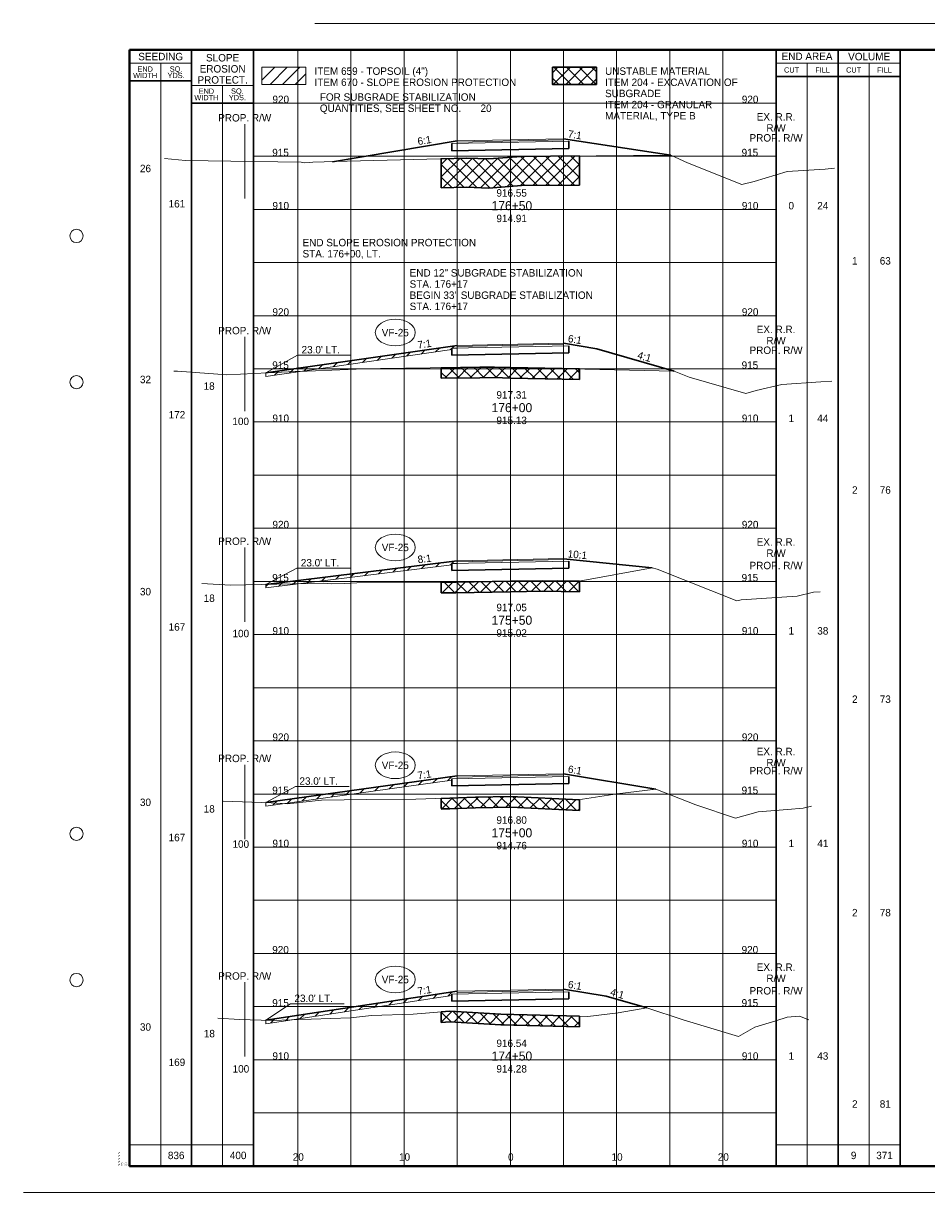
# Paper-space layout 'Layout1' of a CAD drawing. Header units: feet. Extents: x -1084 to 2301, y -843 to 1840.
# Tile 24 of 46: x -10 to 75, y 688 to 798. Entities that reach past the tile are written whole.
import ezdxf
from ezdxf.enums import TextEntityAlignment as Align

# ---------------------------------------------------------------- set-up
doc = ezdxf.new("R2010")
doc.units = ezdxf.units.FT
doc.header["$LTSCALE"] = 10
doc.header["$MEASUREMENT"] = 0
for name, pattern in [('DGN Style 2', [42.257429, 25.354457, -16.902971]), ('DGN Style 3', [59.1604, 42.257429, -16.902971]), ('esmtrrex', [4.75, 0.8, -0.325, -0.325, 0.8, -0.3, 0.8, -0.3, 0.8, -0.3]), ('rowpr', [5.45, 1, -0.225, -0.225, 4])]:
    doc.linetypes.add(name, pattern=pattern)
for name, color, linetype, lineweight in [('DR_P_Erosion_Control', 7, 'Continuous', 13), ('DR_P_Text', 7, 'Continuous', 13), ('PV_P_Text', 7, 'Continuous', 13), ('RW_P_Fee_RW', 193, 'rowpr', 40), ('RW_X_Esmt_RR', 6, 'esmtrrex', 30), ('SH_Border', 7, 'Continuous', 40), ('SH_Data', 7, 'Continuous', 0), ('SH_Major_Grid_Line', 254, 'Continuous', 13), ('SH_Text', 7, 'Continuous', 13), ('TX_P_5', 7, 'Continuous', 13), ('TX_P_Misc', 7, 'Continuous', 13), ('TX_X_5', 7, 'Continuous', 0), ('XS_P_Finished_Grade', 3, 'Continuous', 30), ('XS_P_Pavt_Surface', 251, 'Continuous', 13), ('XS_P_Subgrade', 4, 'Continuous', 30), ('XS_P_Undercut', 230, 'Continuous', 30), ('XS_X_Ground_Line', 3, 'DGN Style 2', 13)]:
    doc.layers.add(name, color=color, linetype=linetype, lineweight=lineweight)
doc.layers.add('SH_Cut_Line', color=7, linetype='DGN Style 3', lineweight=0, plot=False)
doc.layers.add('XS_P_Pavt_Layers', color=251, linetype='Continuous', lineweight=0, transparency=0.5)
doc.styles.add('Slanted-Normal LS 0.50', font='font31.shx', dxfattribs={"height": 0.14})
doc.styles.add('Slanted-Sub Title', font='font31.shx', dxfattribs={"height": 0.17})
doc.styles.add('Style-CHAR_FAST_FONT', font='CHAR_FAST_FONT.shx')
doc.styles.add('Style-FONT1', font='FONT1.shx')
doc.styles.add('Style-font30', font='font30.shx')
doc.styles.add('Style-font31', font='font31.shx')

# ---------------------------------------------------------------- blocks, each defined once
blk = doc.blocks.new('STAMP')
at = {"layer": 'TX_P_Misc', "linetype": 'Continuous', "lineweight": 13, "style": 'Style-CHAR_FAST_FONT'}
for s, p in [('$FILE$', (-0.77, 0)), ('$DATE$', (-0.57, 0)), ('$TIME$', (-0.37, 0)), ('$USER$', (-0.17, 0))]:
    blk.add_text(s, height=0.078, rotation=90, dxfattribs=at).set_placement(p, align=Align.TOP_LEFT)
blk = doc.blocks.new('XS POINT_113')
at = {"layer": 'RW_X_Esmt_RR', "linetype": 'DGN Style 3', "lineweight": 0}
blk.add_line((0, 3.5), (0, -3.5), dxfattribs=at)
blk = doc.blocks.new('GPKLBL_176')
at = {"layer": 'TX_P_5', "linetype": 'Continuous', "insert": (-0.51, 0.98), "char_height": 0.7, "attachment_point": 1, "rotation": 350.5377, "line_spacing_factor": 0.6, "style": 'Style-font31'}
blk.add_mtext('6:1', dxfattribs=at)
blk = doc.blocks.new('GPKLBL_177')
at = {"layer": 'TX_P_5', "linetype": 'Continuous', "insert": (-0.51, 0.98), "char_height": 0.7, "attachment_point": 1, "rotation": 350.5377, "line_spacing_factor": 0.6, "style": 'Style-font31'}
blk.add_mtext('4:1', dxfattribs=at)
blk = doc.blocks.new('XS POINT_114')
at = {"layer": 'RW_P_Fee_RW', "linetype": 'Continuous', "lineweight": 13}
blk.add_line((0, 3.5), (0, -3.5), dxfattribs=at)
blk = doc.blocks.new('XS POINT_115')
at = {"layer": 'RW_P_Fee_RW', "linetype": 'Continuous', "lineweight": 13}
blk.add_line((0, 3.5), (0, -3.5), dxfattribs=at)
blk = doc.blocks.new('GPKLBL_178')
at = {"layer": 'TX_P_5', "linetype": 'Continuous', "extrusion": (0, 0, -1), "insert": (-0.46, 0.97), "char_height": 0.7, "attachment_point": 3, "text_direction": (-0.986394, 0.164399, 0), "line_spacing_factor": 0.6, "style": 'Style-font31'}
blk.add_mtext('7:1', dxfattribs=at)
blk = doc.blocks.new('XS POINT_116')
at = {"layer": 'RW_X_Esmt_RR', "linetype": 'DGN Style 3', "lineweight": 0}
blk.add_line((0, 3.5), (0, -3.5), dxfattribs=at)
blk = doc.blocks.new('GPKLBL_179')
at = {"layer": 'TX_P_5', "linetype": 'Continuous', "insert": (-0.51, 0.98), "char_height": 0.7, "attachment_point": 1, "rotation": 350.5377, "line_spacing_factor": 0.6, "style": 'Style-font31'}
blk.add_mtext('6:1', dxfattribs=at)
blk = doc.blocks.new('XS POINT_117')
at = {"layer": 'RW_P_Fee_RW', "linetype": 'Continuous', "lineweight": 13}
blk.add_line((0, 3.5), (0, -3.5), dxfattribs=at)
blk = doc.blocks.new('XS POINT_118')
at = {"layer": 'RW_P_Fee_RW', "linetype": 'Continuous', "lineweight": 13}
blk.add_line((0, 3.5), (0, -3.5), dxfattribs=at)
blk = doc.blocks.new('GPKLBL_180')
at = {"layer": 'TX_P_5', "linetype": 'Continuous', "extrusion": (0, 0, -1), "insert": (-0.46, 0.97), "char_height": 0.7, "attachment_point": 3, "text_direction": (-0.986394, 0.164399, 0), "line_spacing_factor": 0.6, "style": 'Style-font31'}
blk.add_mtext('7:1', dxfattribs=at)
blk = doc.blocks.new('XS POINT_119')
at = {"layer": 'RW_X_Esmt_RR', "linetype": 'DGN Style 3', "lineweight": 0}
blk.add_line((0, 3.5), (0, -3.5), dxfattribs=at)
blk = doc.blocks.new('GPKLBL_181')
at = {"layer": 'TX_P_5', "linetype": 'Continuous', "insert": (-0.51, 0.98), "char_height": 0.7, "attachment_point": 1, "rotation": 350.5377, "line_spacing_factor": 0.6, "style": 'Style-font31'}
blk.add_mtext('10:1', dxfattribs=at)
blk = doc.blocks.new('XS POINT_120')
at = {"layer": 'RW_P_Fee_RW', "linetype": 'Continuous', "lineweight": 13}
blk.add_line((0, 3.5), (0, -3.5), dxfattribs=at)
blk = doc.blocks.new('GPKLBL_182')
at = {"layer": 'TX_P_5', "linetype": 'Continuous', "extrusion": (0, 0, -1), "insert": (-0.46, 0.97), "char_height": 0.7, "attachment_point": 3, "text_direction": (-0.986394, 0.164399, 0), "line_spacing_factor": 0.6, "style": 'Style-font31'}
blk.add_mtext('8:1', dxfattribs=at)
blk = doc.blocks.new('XS POINT_121')
at = {"layer": 'RW_X_Esmt_RR', "linetype": 'DGN Style 3', "lineweight": 0}
blk.add_line((0, 3.5), (0, -3.5), dxfattribs=at)
blk = doc.blocks.new('GPKLBL_183')
at = {"layer": 'TX_P_5', "linetype": 'Continuous', "insert": (-0.51, 0.98), "char_height": 0.7, "attachment_point": 1, "rotation": 350.5377, "line_spacing_factor": 0.6, "style": 'Style-font31'}
blk.add_mtext('6:1', dxfattribs=at)
blk = doc.blocks.new('GPKLBL_184')
at = {"layer": 'TX_P_5', "linetype": 'Continuous', "insert": (-0.51, 0.98), "char_height": 0.7, "attachment_point": 1, "rotation": 350.5377, "line_spacing_factor": 0.6, "style": 'Style-font31'}
blk.add_mtext('4:1', dxfattribs=at)
blk = doc.blocks.new('XS POINT_122')
at = {"layer": 'RW_P_Fee_RW', "linetype": 'Continuous', "lineweight": 13}
blk.add_line((0, 3.5), (0, -3.5), dxfattribs=at)
blk = doc.blocks.new('GPKLBL_185')
at = {"layer": 'TX_P_5', "linetype": 'Continuous', "extrusion": (0, 0, -1), "insert": (-0.46, 0.97), "char_height": 0.7, "attachment_point": 3, "text_direction": (-0.986394, 0.164399, 0), "line_spacing_factor": 0.6, "style": 'Style-font31'}
blk.add_mtext('7:1', dxfattribs=at)
blk = doc.blocks.new('XS POINT_123')
at = {"layer": 'RW_X_Esmt_RR', "linetype": 'DGN Style 3', "lineweight": 0}
blk.add_line((0, 3.5), (0, -3.5), dxfattribs=at)
blk = doc.blocks.new('GPKLBL_186')
at = {"layer": 'TX_P_5', "linetype": 'Continuous', "extrusion": (0, 0, -1), "insert": (-0.46, 0.97), "char_height": 0.7, "attachment_point": 3, "text_direction": (-0.986394, 0.164399, 0), "line_spacing_factor": 0.6, "style": 'Style-font31'}
blk.add_mtext('6:1', dxfattribs=at)
blk = doc.blocks.new('GPKLBL_187')
at = {"layer": 'TX_P_5', "linetype": 'Continuous', "insert": (-0.51, 0.98), "char_height": 0.7, "attachment_point": 1, "rotation": 350.5377, "line_spacing_factor": 0.6, "style": 'Style-font31'}
blk.add_mtext('7:1', dxfattribs=at)
blk = doc.blocks.new('XS POINT_124')
at = {"layer": 'RW_P_Fee_RW', "linetype": 'Continuous', "lineweight": 13}
blk.add_line((0, 3.5), (0, -3.5), dxfattribs=at)
blk = doc.blocks.new('XS POINT_125')
at = {"layer": 'RW_P_Fee_RW', "linetype": 'Continuous', "lineweight": 13}
blk.add_line((0, 3.5), (0, -3.5), dxfattribs=at)

psp = doc.layouts.get("Layout1")

# ---------------------------------------------------------------- hatches: boundary and pattern name
at = {"layer": 'DR_P_Erosion_Control'}
h = psp.add_hatch(dxfattribs=at)
h.set_pattern_fill('HATCH', color=256, style=0, pattern_type=2)
h.set_pattern_definition([(45, (21.0616, 792.535), (-0.589255, 0.589255), [])])
h.paths.add_polyline_path([(12.43, 791.76), (16.57, 791.76), (16.57, 793.38), (12.43, 793.38)])
h = psp.add_hatch(dxfattribs=at)
h.set_pattern_fill('HATCH', color=256, style=0, pattern_type=2)
h.set_pattern_definition([(45, (28.9803, 766.77216), (-0.589255, 0.589255), [])])
h.paths.add_polyline_path([(30.33, 766.95), (30.83, 766.96), (30.83, 767.11), (30.83, 767.21), (12.83, 764.61), (12.83, 764.28), (30.33, 766.81)])
h = psp.add_hatch(dxfattribs=at)
h.set_pattern_fill('HATCH', color=256, style=0, pattern_type=2)
h.set_pattern_definition([(45, (29.0038, 746.56056), (-0.589255, 0.589255), [])])
h.paths.add_polyline_path([(30.33, 746.69), (30.83, 746.7), (30.83, 746.85), (30.83, 746.95), (12.83, 744.72), (12.83, 744.39), (30.33, 746.56)])
h = psp.add_hatch(dxfattribs=at)
h.set_pattern_fill('HATCH', color=256, style=0, pattern_type=2)
h.set_pattern_definition([(45, (28.7219, 726.2314), (-0.589255, 0.589255), [])])
h.paths.add_polyline_path([(30.33, 726.44), (30.83, 726.45), (30.83, 726.6), (30.83, 726.7), (12.83, 724.19), (12.83, 723.86), (30.33, 726.3)])
h = psp.add_hatch(dxfattribs=at)
h.set_pattern_fill('HATCH', color=256, style=0, pattern_type=2)
h.set_pattern_definition([(45, (28.83934, 706.0543), (-0.589255, 0.589255), [])])
h.paths.add_polyline_path([(30.33, 706.18), (30.83, 706.19), (30.83, 706.34), (30.83, 706.44), (12.83, 703.72), (12.83, 703.39), (30.33, 706.04)])
at = {"layer": 'XS_P_Undercut', "lineweight": 0}
h = psp.add_hatch(dxfattribs=at)
h.set_pattern_fill('CROSSHATCH', color=256, style=0, pattern_type=2)
h.set_pattern_definition([(45, (43.06464, 787.8894), (-0.58926, 0.58926), []), (315, (43.06464, 787.8894), (0.58926, 0.58926), [])])
h.paths.add_polyline_path([(39.78, 791.76), (43.92, 791.76), (43.92, 793.38), (39.78, 793.38)])
h = psp.add_hatch(dxfattribs=at)
h.set_pattern_fill('CROSSHATCH', color=256, style=0, pattern_type=2)
h.set_pattern_definition([(45, (40.5197, 783.6327), (-0.589255, 0.589255), []), (315, (40.5197, 783.6327), (0.589255, 0.589255), [])])
h.paths.add_polyline_path([(33.8, 784.76), (31.74, 784.83), (29.33, 784.77), (29.33, 782.02), (31.74, 782.08), (33.8, 782.01), (36.89, 782.24), (42.33, 782.28), (42.33, 785.03), (36.89, 784.99), (35.83, 784.91)])
h = psp.add_hatch(dxfattribs=at)
h.set_pattern_fill('CROSSHATCH', color=256, style=0, pattern_type=2)
h.set_pattern_definition([(45, (39.1981, 764.2213), (-0.589255, 0.589255), []), (315, (39.1981, 764.2213), (0.589255, 0.589255), [])])
h.paths.add_polyline_path([(42.33, 764.99), (35.83, 765.13), (35.25, 765.15), (34.33, 765.17), (32.95, 765.16), (29.33, 765.11), (29.33, 764.11), (32.95, 764.16), (34.33, 764.17), (35.83, 764.13), (42.33, 763.99)])
h = psp.add_hatch(dxfattribs=at)
h.set_pattern_fill('CROSSHATCH', color=256, style=0, pattern_type=2)
h.set_pattern_definition([(45, (39.43305, 744.5152), (-0.589255, 0.589255), []), (315, (39.43305, 744.5152), (0.589255, 0.589255), [])])
h.paths.add_polyline_path([(38.88, 745.07), (35.83, 745.02), (30.69, 744.93), (29.33, 744.92), (29.33, 743.92), (30.69, 743.93), (35.83, 744.02), (38.88, 744.07), (42.33, 744.03), (42.3, 745.03), (40.31, 745.06)])
h = psp.add_hatch(dxfattribs=at)
h.set_pattern_fill('CROSSHATCH', color=256, style=0, pattern_type=2)
h.set_pattern_definition([(45, (39.1687, 723.9861), (-0.589255, 0.589255), []), (315, (39.1687, 723.9861), (0.589255, 0.589255), [])])
h.paths.add_polyline_path([(36.21, 724.74), (35.83, 724.76), (32.55, 724.71), (29.33, 724.59), (29.33, 723.65), (32.55, 723.71), (35.83, 723.76), (42.33, 723.44), (42.33, 724.44), (42.22, 724.44)])
h = psp.add_hatch(dxfattribs=at)
h.set_pattern_fill('CROSSHATCH', color=256, style=0, pattern_type=2)
h.set_pattern_definition([(45, (39.81485, 703.4269), (-0.589255, 0.589255), []), (315, (39.81485, 703.4269), (0.589255, 0.589255), [])])
h.paths.add_polyline_path([(34.93, 704.3), (30.14, 704.56), (29.33, 704.5), (29.33, 703.5), (30.14, 703.56), (34.93, 703.3), (42.33, 703.1), (42.33, 704.1), (35.83, 704.28)])

# ---------------------------------------------------------------- linework, layer by layer
at = {"layer": 'DR_P_Erosion_Control'}
for p, q in [((12.83, 764.28), (30.33, 766.81)), ((12.83, 764.28), (12.83, 764.61)), ((12.83, 744.39), (30.33, 746.56)), ((12.83, 744.39), (12.83, 744.72)), ((12.83, 723.86), (30.33, 726.3)), ((12.83, 723.86), (12.83, 724.19)), ((12.83, 703.39), (30.33, 706.04)), ((12.83, 703.39), (12.83, 703.72))]:
    psp.add_line(p, q, dxfattribs=at)
at = {"layer": 'DR_P_Erosion_Control', "flags": 128}
for points in [[(12.43, 793.38), (16.57, 793.38), (16.57, 791.76), (12.43, 791.76), (12.43, 793.38)], [(12.43, 791.76), (16.57, 791.76), (16.57, 793.38), (12.43, 793.38), (12.43, 791.76)], [(30.33, 766.95), (30.83, 766.96), (30.83, 767.11), (30.83, 767.21), (12.83, 764.61), (12.83, 764.28), (30.33, 766.81), (30.33, 766.95)], [(30.33, 746.69), (30.83, 746.7), (30.83, 746.85), (30.83, 746.95), (12.83, 744.72), (12.83, 744.39), (30.33, 746.56), (30.33, 746.69)], [(30.33, 726.44), (30.83, 726.45), (30.83, 726.6), (30.83, 726.7), (12.83, 724.19), (12.83, 723.86), (30.33, 726.3), (30.33, 726.44)], [(30.33, 706.18), (30.83, 706.19), (30.83, 706.34), (30.83, 706.44), (12.83, 703.72), (12.83, 703.39), (30.33, 706.04), (30.33, 706.18)]]:
    psp.add_lwpolyline(points, close=True, dxfattribs=at)
at = {"layer": 'DR_P_Text'}
for p, q in [((12.83, 764.61), (15.81, 766.29)), ((15.81, 766.29), (20.86, 766.29)), ((12.83, 744.72), (15.74, 746.26)), ((15.74, 746.26), (20.79, 746.26)), ((12.83, 724.19), (15.61, 725.72)), ((15.61, 725.72), (20.65, 725.72)), ((12.83, 703.72), (15.14, 705.27)), ((15.14, 705.27), (20.19, 705.27))]:
    psp.add_line(p, q, dxfattribs=at)
at = {"layer": 'DR_P_Text', "color": 7, "linetype": 'Continuous', "lineweight": 13}
for centre in [(25, 768.41), (25, 748.2), (25, 727.7), (25, 707.55)]:
    psp.add_ellipse(centre, major_axis=(1.88, 0), ratio=0.666667, dxfattribs=at)
at = {"layer": 'RW_P_Fee_RW', "linetype": 'Continuous', "lineweight": 13}
for p, q in [((60.83, 766.16), (60.83, 759.44)), ((60.83, 745.91), (60.83, 739.44))]:
    psp.add_line(p, q, dxfattribs=at)
at = {"layer": 'SH_Border', "color": 7, "linetype": 'Continuous', "lineweight": 40, "flags": 128}
psp.add_lwpolyline([(0, 795), (157.5, 795), (157.5, 690), (0, 690), (0, 795)], close=True, dxfattribs=at)
at = {"layer": 'SH_Border', "color": 7, "linetype": 'Continuous', "lineweight": 0}
for centre in [(-5, 777.5), (-5, 763.75), (-5, 721.25), (-5, 707.5)]:
    psp.add_circle(centre, 0.625, dxfattribs=at)
at = {"layer": 'SH_Cut_Line', "color": 7, "linetype": 'DGN Style 3', "lineweight": 0, "flags": 128}
psp.add_lwpolyline([(-10, 687.5), (160, 687.5), (160, 797.5), (-10, 797.5), (-10, 687.5)], close=True, dxfattribs=at)
at = {"layer": 'SH_Data', "color": 7, "linetype": 'Continuous', "lineweight": 30}
for p, q in [((5.83, 690), (5.83, 795)), ((5.83, 690), (5.83, 795)), ((11.66, 690), (11.66, 795)), ((60.83, 690), (60.83, 795)), ((66.67, 690), (66.67, 795)), ((72.5, 690), (72.5, 795)), ((5.83, 792.08), (0, 792.08)), ((60.83, 792.5), (72.5, 792.5)), ((11.66, 790), (5.83, 790))]:
    psp.add_line(p, q, dxfattribs=at)
at = {"layer": 'SH_Data', "color": 7, "linetype": 'Continuous', "lineweight": 0}
for p, q in [((5.83, 793.75), (0, 793.75)), ((60.83, 793.75), (72.5, 793.75)), ((11.66, 791.67), (5.83, 791.67))]:
    psp.add_line(p, q, dxfattribs=at)
at = {"layer": 'SH_Data', "color": 7, "linetype": 'Continuous', "lineweight": 13}
for p, q in [((2.92, 690), (2.92, 793.75)), ((63.75, 690), (63.75, 793.75)), ((69.58, 690), (69.58, 793.75)), ((8.75, 690), (8.75, 791.67)), ((0, 692), (11.66, 692)), ((60.83, 692), (72.5, 692))]:
    psp.add_line(p, q, dxfattribs=at)
at = {"layer": 'SH_Major_Grid_Line', "color": 254, "linetype": 'Continuous', "lineweight": 13}
for p, q in [((15.83, 690), (15.83, 795)), ((20.83, 690), (20.83, 795)), ((25.83, 690), (25.83, 795)), ((30.83, 690), (30.83, 795)), ((35.83, 690), (35.83, 795)), ((40.83, 690), (40.83, 795)), ((45.83, 690), (45.83, 795)), ((50.83, 690), (50.83, 795)), ((55.83, 690), (55.83, 795)), ((5.83, 790), (60.83, 790)), ((11.66, 785), (60.83, 785)), ((11.66, 780), (60.83, 780)), ((11.66, 775), (60.83, 775)), ((11.66, 770), (60.83, 770)), ((11.66, 765), (60.83, 765)), ((11.66, 760), (60.83, 760)), ((11.66, 755), (60.83, 755)), ((11.66, 750), (60.83, 750)), ((11.66, 745), (60.83, 745)), ((11.66, 740), (60.83, 740)), ((11.66, 735), (60.83, 735)), ((11.66, 730), (60.83, 730)), ((11.66, 725), (60.83, 725)), ((11.66, 720), (60.83, 720)), ((11.66, 715), (60.83, 715)), ((11.66, 710), (60.83, 710)), ((11.66, 705), (60.83, 705)), ((11.66, 700), (60.83, 700)), ((11.66, 695), (60.83, 695))]:
    psp.add_line(p, q, dxfattribs=at)
at = {"layer": 'XS_P_Finished_Grade'}
for p, q in [((50.94, 785.11), (40.83, 786.65)), ((19.09, 784.49), (30.83, 786.45)), ((12.83, 764.61), (30.83, 767.21)), ((43.96, 766.89), (40.83, 767.41)), ((51.24, 764.79), (43.96, 766.89)), ((12.83, 744.72), (30.83, 746.95)), ((49.17, 746.29), (40.83, 747.12)), ((12.83, 724.19), (30.83, 726.7)), ((49.51, 725.45), (40.83, 726.9)), ((12.83, 703.72), (30.83, 706.44)), ((44.83, 705.98), (40.83, 706.64)), ((48.68, 704.87), (44.83, 705.98))]:
    psp.add_line(p, q, dxfattribs=at)
at = {"layer": 'XS_P_Pavt_Layers', "color": 2, "lineweight": 13}
for p, q in [((30.83, 786.34), (40.83, 786.54)), ((30.33, 786.19), (41.33, 786.41)), ((30.33, 766.95), (41.33, 767.17)), ((30.83, 767.11), (40.83, 767.31)), ((30.33, 746.69), (41.33, 746.91)), ((30.83, 746.85), (40.83, 747.05)), ((30.33, 726.44), (41.33, 726.66)), ((30.83, 726.6), (40.83, 726.8)), ((30.33, 706.18), (41.33, 706.4)), ((30.83, 706.34), (40.83, 706.54))]:
    psp.add_line(p, q, dxfattribs=at)
at = {"layer": 'XS_P_Pavt_Surface', "color": 193}
for p, q in [((30.83, 786.45), (40.83, 786.65)), ((40.83, 786.65), (40.83, 786.4)), ((30.83, 786.45), (30.83, 786.2)), ((30.83, 767.21), (40.83, 767.41)), ((30.83, 767.21), (30.83, 766.96)), ((40.83, 767.41), (40.83, 767.16)), ((30.83, 746.95), (40.83, 747.15)), ((30.83, 746.95), (30.83, 746.7)), ((40.83, 747.15), (40.83, 746.9)), ((30.83, 726.7), (40.83, 726.9)), ((30.83, 726.7), (30.83, 726.45)), ((40.83, 726.9), (40.83, 726.65)), ((30.83, 706.44), (40.83, 706.64)), ((30.83, 706.44), (30.83, 706.19)), ((40.83, 706.64), (40.83, 706.39))]:
    psp.add_line(p, q, dxfattribs=at)
at = {"layer": 'XS_P_Subgrade'}
for p, q in [((30.33, 786.19), (30.33, 785.52)), ((30.33, 785.52), (41.33, 785.74)), ((41.33, 786.41), (41.33, 785.74)), ((30.33, 766.95), (30.33, 766.28)), ((41.33, 767.17), (41.33, 766.5)), ((30.33, 766.28), (41.33, 766.5)), ((41.33, 746.91), (41.33, 746.25)), ((30.33, 746.69), (30.33, 746.03)), ((30.33, 746.03), (41.33, 746.25)), ((30.33, 726.44), (30.33, 725.77)), ((41.33, 726.66), (41.33, 725.99)), ((30.33, 725.77), (41.33, 725.99)), ((41.33, 706.4), (41.33, 705.74)), ((30.33, 706.18), (30.33, 705.52)), ((30.33, 705.52), (41.33, 705.74))]:
    psp.add_line(p, q, dxfattribs=at)
at = {"layer": 'XS_P_Undercut'}
for p, q in [((29.33, 784.77), (29.33, 782.02)), ((42.33, 785.03), (42.33, 782.28)), ((29.33, 744.92), (29.33, 743.92)), ((42.33, 745.03), (42.33, 744.03)), ((29.33, 704.5), (29.33, 703.5)), ((42.33, 704.1), (42.33, 703.1))]:
    psp.add_line(p, q, dxfattribs=at)
at = {"layer": 'XS_P_Undercut', "flags": 128}
psp.add_lwpolyline([(39.78, 793.38), (43.92, 793.38), (43.92, 791.76), (39.78, 791.76), (39.78, 793.38)], close=True, dxfattribs=at)
at = {"layer": 'XS_P_Undercut', "lineweight": 0, "flags": 128}
for points in [[(39.78, 791.76), (43.92, 791.76), (43.92, 793.38), (39.78, 793.38), (39.78, 791.76)], [(33.8, 784.76), (31.74, 784.83), (29.33, 784.77), (29.33, 782.02), (31.74, 782.08), (33.8, 782.01), (36.89, 782.24), (42.33, 782.28), (42.33, 785.03), (36.89, 784.99), (35.83, 784.91), (33.8, 784.76)], [(42.33, 764.99), (35.83, 765.13), (35.25, 765.15), (34.33, 765.17), (32.95, 765.16), (29.33, 765.11), (29.33, 764.11), (32.95, 764.16), (34.33, 764.17), (35.83, 764.13), (42.33, 763.99), (42.33, 764.99)], [(38.88, 745.07), (35.83, 745.02), (30.69, 744.93), (29.33, 744.92), (29.33, 743.92), (30.69, 743.93), (35.83, 744.02), (38.88, 744.07), (42.33, 744.03), (42.3, 745.03), (40.31, 745.06), (38.88, 745.07)], [(36.21, 724.74), (35.83, 724.76), (32.55, 724.71), (29.33, 724.59), (29.33, 723.65), (32.55, 723.71), (35.83, 723.76), (42.33, 723.44), (42.33, 724.44), (42.22, 724.44), (36.21, 724.74)], [(34.93, 704.3), (30.14, 704.56), (29.33, 704.5), (29.33, 703.5), (30.14, 703.56), (34.93, 703.3), (42.33, 703.1), (42.33, 704.1), (35.83, 704.28), (34.93, 704.3)]]:
    psp.add_lwpolyline(points, close=True, dxfattribs=at)
at = {"layer": 'XS_P_Undercut', "flags": 128}
for points in [[(29.33, 784.77), (31.74, 784.83), (33.8, 784.76), (36.89, 784.99), (42.33, 785.03)], [(29.33, 782.02), (31.74, 782.08), (33.8, 782.01), (36.89, 782.24), (42.33, 782.28)], [(29.33, 765.11), (32.95, 765.16), (34.33, 765.17), (35.83, 765.13), (42.33, 764.99)], [(29.33, 765.11), (29.33, 764.11)], [(42.33, 764.99), (42.33, 763.99)], [(29.33, 764.11), (32.95, 764.16), (34.33, 764.17), (35.83, 764.13), (42.33, 763.99)], [(29.33, 744.92), (30.69, 744.93), (35.83, 745.02), (38.88, 745.07), (42.33, 745.03)], [(29.33, 743.92), (30.69, 743.93), (35.83, 744.02), (38.88, 744.07), (42.33, 744.03)], [(29.33, 724.59), (32.55, 724.71), (35.83, 724.76), (42.33, 724.44)], [(29.33, 724.59), (29.33, 723.65)], [(42.33, 724.44), (42.33, 723.44)], [(29.33, 723.59), (32.55, 723.71), (35.83, 723.76), (42.33, 723.44)], [(29.33, 704.5), (30.14, 704.56), (34.93, 704.3), (42.33, 704.1)], [(29.33, 703.5), (30.14, 703.56), (34.93, 703.3), (42.33, 703.1)]]:
    psp.add_lwpolyline(points, dxfattribs=at)
at = {"layer": 'XS_X_Ground_Line', "flags": 128}
for points in [[(3.27, 784.8), (5.25, 784.59), (9.52, 784.55), (16.13, 784.43), (16.44, 784.39), (16.88, 784.4), (17.25, 784.44), (20.48, 784.53), (31.74, 784.83), (33.8, 784.76), (35.83, 784.91), (36.89, 784.99), (50.94, 785.11), (52.5, 784.37), (57.6, 782.34), (58.78, 782.63), (61.87, 783.55), (65.45, 783.8), (66.34, 783.88)], [(4.17, 764.78), (4.49, 764.77), (9.14, 764.43), (15.59, 764.74), (15.96, 764.74), (22.09, 764.99), (23.61, 765.03), (32.95, 765.16), (34.33, 765.17), (35.25, 765.15), (35.83, 765.13), (51.24, 764.79), (52.65, 764.23), (58, 762.68), (58.95, 762.96), (61.39, 763.54), (65.04, 763.77), (66.08, 763.84)], [(6.79, 744.82), (9.49, 744.66), (18.2, 744.83), (19.04, 744.77), (20.2, 744.82), (21.37, 744.88), (30.69, 744.93), (35.83, 745.02), (38.88, 745.07), (40.31, 745.09), (42.3, 745.03), (49.17, 746.29), (49.63, 746.16), (57.14, 743.18), (57.54, 743.27), (62.81, 743.62), (64.36, 743.99), (64.99, 744.03)], [(8.79, 724.33), (13.33, 724.17), (14.87, 724.07), (18.07, 724.41), (22.33, 724.48), (26.94, 724.51), (32.55, 724.71), (35.83, 724.76), (36.21, 724.76), (42.22, 724.44), (45.89, 725.02), (49.52, 725.45), (53.28, 723.99), (57.03, 722.74), (59.14, 723.33), (61.92, 723.55), (63.38, 723.68), (64.17, 723.87)], [(8.31, 703.9), (10.33, 703.8), (13.39, 703.7), (20.79, 703.93), (22.76, 704.15), (26.69, 704.29), (30.14, 704.56), (34.93, 704.3), (35.83, 704.28), (43.12, 704.08), (45.98, 704.41), (48.68, 704.87), (52.08, 703.74), (57.31, 702.19), (58.84, 703.07), (60.8, 703.66), (61.87, 704), (63.04, 704.1), (63.93, 703.76)]]:
    psp.add_lwpolyline(points, dxfattribs=at)

# ---------------------------------------------------------------- block references
at = {"layer": 'RW_P_Fee_RW', "linetype": 'Continuous', "lineweight": 13}
for name, p in [('XS POINT_124', (10.83, 784.53)), ('XS POINT_125', (60.83, 782.64)), ('XS POINT_122', (10.83, 764.51)), ('XS POINT_120', (10.83, 744.69)), ('XS POINT_117', (10.83, 724.26)), ('XS POINT_118', (60.83, 723.09)), ('XS POINT_114', (10.83, 703.79)), ('XS POINT_115', (60.83, 702.39))]:
    psp.add_blockref(name, p, dxfattribs=at)
at = {"layer": 'RW_X_Esmt_RR', "linetype": 'DGN Style 3', "lineweight": 0}
for name, p in [('XS POINT_123', (60.83, 783.73)), ('XS POINT_121', (60.83, 763.73)), ('XS POINT_119', (60.83, 743.73)), ('XS POINT_116', (60.83, 724.03)), ('XS POINT_113', (60.83, 703.73))]:
    psp.add_blockref(name, p, dxfattribs=at)
at = {"layer": 'TX_P_5', "linetype": 'Continuous', "extrusion": (0, 0, -1)}
psp.add_blockref('GPKLBL_186', (-27.86, 785.98), dxfattribs=at)
at = {"layer": 'TX_P_5', "linetype": 'Continuous'}
for name, p, rotation in [('GPKLBL_187', (41.83, 786.49), 0.7973755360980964), ('GPKLBL_184', (48.31, 765.63), 353.3620351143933), ('GPKLBL_181', (41.84, 747.02), 3.819236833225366), ('GPKLBL_177', (45.76, 705.71), 353.3620351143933)]:
    psp.add_blockref(name, p, dxfattribs=dict(at, rotation=rotation))
for name, p in [('GPKLBL_183', (41.83, 767.24)), ('GPKLBL_179', (41.83, 726.73)), ('GPKLBL_176', (41.83, 706.48))]:
    psp.add_blockref(name, p, dxfattribs=at)
at = {"layer": 'TX_P_5', "linetype": 'Continuous', "extrusion": (0, 0, -1)}
for name, p, rotation in [('GPKLBL_185', (-27.85, 766.81), 1.233320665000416), ('GPKLBL_182', (-27.85, 746.61), 2.396487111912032), ('GPKLBL_180', (-27.85, 726.31), 1.512772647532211), ('GPKLBL_178', (-27.86, 706.02), 0.8458869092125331)]:
    psp.add_blockref(name, p, dxfattribs=dict(at, rotation=rotation))
at = {"layer": 'TX_P_Misc', "linetype": 'Continuous', "lineweight": 13}
psp.add_blockref('STAMP', (0, 690), dxfattribs=at)

# ---------------------------------------------------------------- texts
at = {"layer": 'DR_P_Text', "color": 7, "lineweight": 13, "style": 'Style-font31'}
for p in [(25, 768.41), (25, 748.2), (25, 727.7), (25, 707.55)]:
    psp.add_text('VF-25', height=0.7, dxfattribs=at).set_placement(p, align=Align.MIDDLE_CENTER)
at = {"layer": 'DR_P_Text', "char_height": 0.7, "attachment_point": 1, "line_spacing_factor": 0.9}
for s, insert, style in [('ITEM 659 - TOPSOIL (4")\\PITEM 670 - SLOPE EROSION PROTECTION', (17.4, 793.36), 'Slanted-Sub Title'), ('UNSTABLE MATERIAL\\PITEM 204 - EXCAVATION OF\\PSUBGRADE\\PITEM 204 - GRANULAR\\PMATERIAL, TYPE B', (44.74, 793.36), 'Slanted-Sub Title'), ('FOR SUBGRADE STABILIZATION\\PQUANTITIES, SEE SHEET NO.', (17.9, 790.92), 'Slanted-Sub Title'), ('20\\P', (33.02, 789.87), 'Style-font31'), ("23.0' LT.", (16.18, 767.15), 'Slanted-Normal LS 0.50'), ("23.0' LT.", (16.11, 747.11), 'Slanted-Normal LS 0.50'), ("23.0' LT.", (15.98, 726.57), 'Slanted-Normal LS 0.50'), ("23.0' LT.", (15.51, 706.13), 'Slanted-Normal LS 0.50')]:
    psp.add_mtext(s, dxfattribs=dict(at, insert=insert, style=style))
at = {"layer": 'PV_P_Text', "style": 'Slanted-Normal LS 0.50'}
for s, p in [('916.55', (35.95, 781.2)), ('917.31', (35.95, 762.2)), ('917.05', (35.95, 742.2)), ('916.80', (35.95, 722.2)), ('916.54', (35.95, 701.2))]:
    psp.add_text(s, height=0.7, dxfattribs=at).set_placement(p, align=Align.CENTER)
at = {"layer": 'RW_P_Fee_RW', "linetype": 'Continuous', "lineweight": 13, "char_height": 0.7, "attachment_point": 2, "line_spacing_factor": 0.9, "style": 'Style-font31'}
for insert in [(10.83, 788.97), (60.83, 787.08), (10.83, 768.95), (60.83, 767.1), (10.83, 749.13), (60.83, 746.85), (10.83, 728.7), (60.83, 727.54), (10.83, 708.23), (60.83, 706.84)]:
    psp.add_mtext('PROP. R/W', dxfattribs=dict(at, insert=insert))
at = {"layer": 'RW_X_Esmt_RR', "linetype": 'Continuous', "lineweight": 0, "char_height": 0.7, "attachment_point": 8, "line_spacing_factor": 0.9, "style": 'Style-font31'}
for insert in [(60.83, 787.3), (60.83, 767.3), (60.83, 747.3), (60.83, 727.59), (60.83, 707.3)]:
    psp.add_mtext('EX. R.R.\\PR/W', dxfattribs=dict(at, insert=insert))
at = {"layer": 'SH_Border', "color": 7, "linetype": 'Continuous', "lineweight": 0, "style": 'Style-FONT1'}
psp.add_text('`````', height=0.625, rotation=90, dxfattribs=at).set_placement((-0.38, 690))
at = {"layer": 'SH_Data', "color": 7, "linetype": 'Continuous', "lineweight": 13, "style": 'Style-font30'}
for s, p in [('SEEDING', (2.92, 794.38)), ('END AREA', (63.75, 794.4)), ('VOLUME', (69.59, 794.38))]:
    psp.add_text(s, height=0.7, dxfattribs=at).set_placement(p, align=Align.MIDDLE_CENTER)
at = {"layer": 'SH_Data', "color": 7, "linetype": 'Continuous', "lineweight": 0, "style": 'Style-font30'}
for s, p in [('CUT', (62.29, 793.12)), ('FILL', (65.21, 793.12)), ('CUT', (68.13, 793.12)), ('FILL', (71.04, 793.12))]:
    psp.add_text(s, height=0.5, dxfattribs=at).set_placement(p, align=Align.MIDDLE_CENTER)
at = {"layer": 'SH_Data', "color": 7, "linetype": 'Continuous', "lineweight": 13, "insert": (8.75, 793.22), "char_height": 0.7, "attachment_point": 5, "line_spacing_factor": 0.892896, "style": 'Style-font30'}
psp.add_mtext('SLOPE\\PEROSION\\PPROTECT.', dxfattribs=at)
at = {"layer": 'SH_Data', "color": 7, "linetype": 'Continuous', "lineweight": 0, "char_height": 0.7, "attachment_point": 5, "line_spacing_factor": 0.728571, "style": 'Style-font30'}
for s, insert in [('\\H0.714286x;END\\PWIDTH', (1.46, 792.9)), ('\\H0.714286x;SQ.\\PYDS.', (4.37, 792.9)), ('\\H0.714286x;END\\PWIDTH', (7.22, 790.82)), ('\\H0.714286x;SQ.\\PYDS.', (10.14, 790.82))]:
    psp.add_mtext(s, dxfattribs=dict(at, insert=insert))
at = {"layer": 'SH_Text', "style": 'Style-font31'}
for s, p in [('920', (14.22, 790)), ('920', (58.39, 790)), ('915', (14.2, 785)), ('915', (58.37, 785)), ('26', (1.49, 783.5)), ('161', (4.45, 780.18)), ('910', (14.22, 780)), ('910', (58.39, 780)), ('0', (62.26, 780)), ('24', (65.23, 780)), ('1', (68.24, 774.81)), ('63', (71.11, 774.81)), ('920', (14.22, 770)), ('920', (58.39, 770)), ('915', (14.2, 765)), ('915', (58.37, 765)), ('32', (1.49, 763.65)), ('18', (7.48, 763.03)), ('172', (4.45, 760.33)), ('100', (10.45, 759.71)), ('910', (14.22, 760)), ('910', (58.39, 760)), ('1', (62.26, 760)), ('44', (65.23, 760)), ('2', (68.24, 753.25)), ('76', (71.11, 753.25)), ('920', (14.22, 750)), ('920', (58.39, 750)), ('915', (14.2, 745)), ('915', (58.37, 745)), ('30', (1.49, 743.69)), ('18', (7.49, 743.07)), ('167', (4.45, 740.37)), ('100', (10.46, 739.75)), ('910', (14.22, 740)), ('910', (58.39, 740)), ('1', (62.26, 740)), ('38', (65.23, 740)), ('2', (68.24, 733.57)), ('73', (71.11, 733.57)), ('920', (14.22, 730)), ('920', (58.39, 730)), ('915', (14.2, 725)), ('915', (58.37, 725)), ('30', (1.49, 723.87)), ('18', (7.49, 723.25)), ('167', (4.45, 720.56)), ('100', (10.46, 719.94)), ('910', (14.22, 720)), ('910', (58.39, 720)), ('1', (62.26, 720)), ('41', (65.23, 720)), ('2', (68.24, 713.49)), ('78', (71.11, 713.49)), ('920', (14.2, 710)), ('920', (58.37, 710)), ('915', (14.2, 705)), ('915', (58.37, 705)), ('30', (1.49, 702.73)), ('18', (7.5, 702.11)), ('910', (14.22, 700)), ('910', (58.39, 700)), ('1', (62.26, 700)), ('43', (65.23, 700)), ('169', (4.45, 699.41)), ('100', (10.47, 698.79)), ('2', (68.24, 695.49)), ('81', (71.11, 695.49)), ('20', (15.87, 690.5)), ('10', (25.87, 690.5)), ('0', (35.87, 690.5)), ('0', (35.87, 690.5)), ('10', (45.87, 690.5)), ('20', (55.87, 690.5))]:
    psp.add_text(s, height=0.7, dxfattribs=at).set_placement(p, align=Align.CENTER)
for s, p in [('836', (4.38, 691)), ('400', (10.21, 691)), ('9', (68.13, 691)), ('371', (71.04, 691))]:
    psp.add_text(s, height=0.7, dxfattribs=at).set_placement(p, align=Align.MIDDLE_CENTER)
at = {"layer": 'SH_Text', "char_height": 0.7, "attachment_point": 1, "line_spacing_factor": 0.9, "style": 'Slanted-Sub Title'}
for s, insert in [('END SLOPE EROSION PROTECTION\\PSTA. 176+00, LT.', (16.27, 777.23)), ('END 12" SUBGRADE STABILIZATION\\PSTA. 176+17\\PBEGIN 33" SUBGRADE STABILIZATION\\PSTA. 176+17', (26.35, 774.38))]:
    psp.add_mtext(s, dxfattribs=dict(at, insert=insert))
at = {"layer": 'TX_P_5', "style": 'Slanted-Sub Title'}
for s, p in [('176+50', (35.97, 780.35)), ('176+00', (35.97, 761.35)), ('175+50', (35.97, 741.35)), ('175+00', (35.97, 721.35)), ('174+50', (35.97, 700.35))]:
    psp.add_text(s, height=0.85, dxfattribs=at).set_placement(p, align=Align.MIDDLE_CENTER)
at = {"layer": 'TX_X_5', "linetype": 'Continuous', "style": 'Style-font31'}
for s, p in [('914.91', (35.95, 779.5)), ('915.13', (35.95, 760.5)), ('915.02', (35.95, 740.5)), ('914.76', (35.95, 720.5)), ('914.28', (35.95, 699.5))]:
    psp.add_text(s, height=0.7, dxfattribs=at).set_placement(p, align=Align.TOP_CENTER)

doc.saveas('drawing.dxf')
